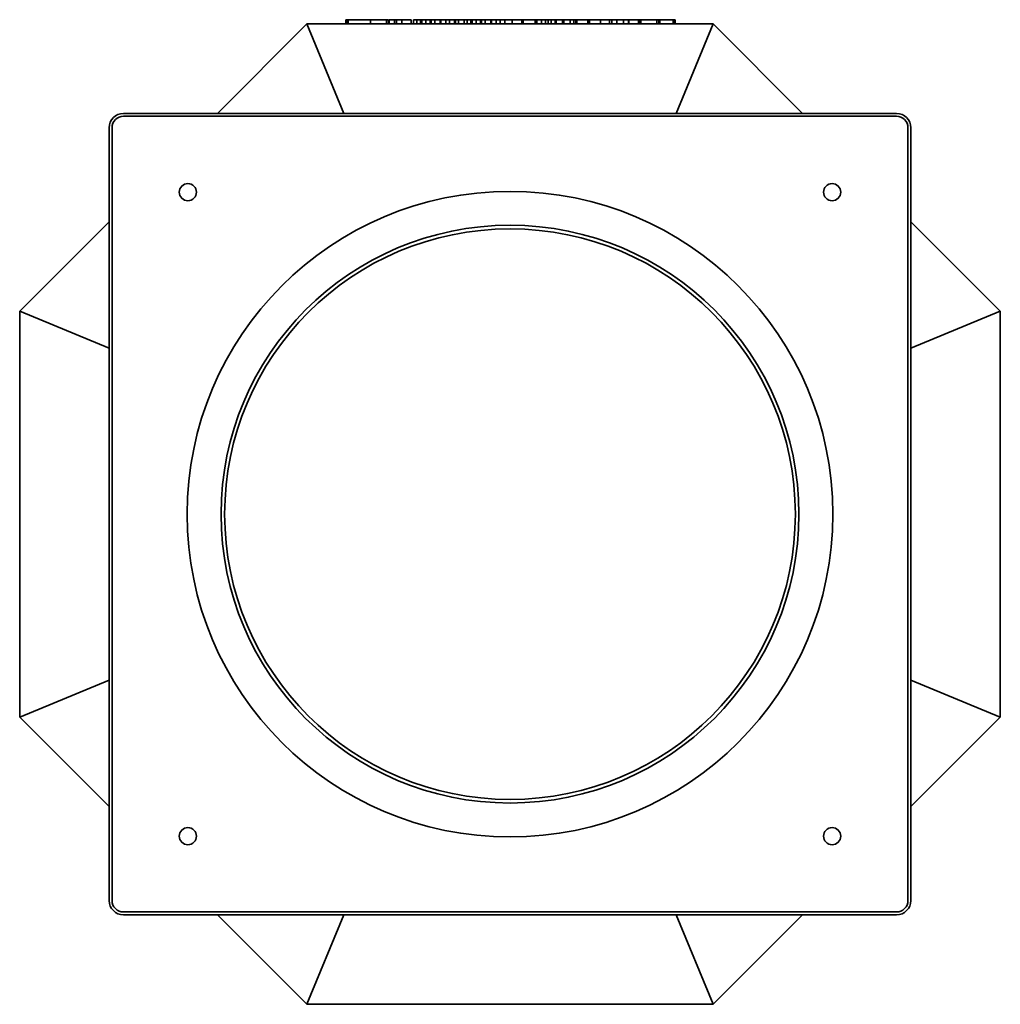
# Model space of a CAD drawing. Header units: millimetres. Extents: x 287 to 973, y 101 to 789.
import ezdxf

# ---------------------------------------------------------------- set-up
doc = ezdxf.new("R2010")
doc.units = ezdxf.units.MM
doc.header["$LTSCALE"] = 3
doc.layers.add('Krawędzie widoczne(ISO)', color=7, linetype='Continuous', lineweight=35, true_color=0x262659)

msp = doc.modelspace()

# ---------------------------------------------------------------- linework, layer by layer
at = {"layer": 'Krawędzie widoczne(ISO)'}
for p, q in [((425.63, 724), (488.13, 786.5)), ((488.13, 786.5), (771.87, 786.5)), ((488.13, 786.5), (514.02, 724)), ((515.27, 789.5), (516.4, 789.5)), ((515.27, 789.5), (515.27, 786.5)), ((516.4, 789.5), (516.4, 786.5)), ((516.4, 789.5), (517.06, 789.5)), ((517.06, 789.5), (517.06, 786.5)), ((517.06, 789.5), (531.97, 789.5)), ((531.97, 789.5), (532.5, 789.5)), ((532.5, 789.5), (536.84, 789.5)), ((532.5, 789.5), (532.5, 786.5)), ((536.84, 789.5), (543.71, 789.5)), ((543.71, 789.5), (544.51, 789.5)), ((543.71, 789.5), (543.71, 786.5)), ((544.51, 789.5), (545.13, 789.5)), ((545.13, 789.5), (545.13, 786.5)), ((545.62, 789.5), (549.39, 789.5)), ((545.62, 789.5), (545.62, 786.5)), ((549.39, 789.5), (550.67, 789.5)), ((549.39, 789.5), (549.39, 786.5)), ((550.67, 789.5), (554.36, 789.5)), ((550.67, 789.5), (550.67, 786.5)), ((554.36, 789.5), (556.32, 789.5)), ((554.36, 789.5), (554.36, 786.5)), ((556.32, 789.5), (560.9, 789.5)), ((560.9, 789.5), (560.9, 786.5)), ((562.61, 789.5), (562.61, 786.5)), ((562.61, 789.5), (564.72, 789.5)), ((564.72, 789.5), (564.97, 789.5)), ((564.97, 789.5), (567.46, 789.5)), ((564.97, 789.5), (564.97, 786.5)), ((567.46, 789.5), (568.37, 789.5)), ((567.46, 789.5), (567.46, 786.5)), ((568.37, 789.5), (571.15, 789.5)), ((568.37, 789.5), (568.37, 786.5)), ((571.15, 789.5), (574.21, 789.5)), ((571.15, 789.5), (571.15, 786.5)), ((574.21, 789.5), (574.95, 789.5)), ((574.21, 789.5), (574.21, 786.5)), ((574.95, 789.5), (577.45, 789.5)), ((574.95, 789.5), (574.95, 786.5)), ((577.45, 789.5), (581.31, 789.5)), ((577.45, 789.5), (577.45, 786.5)), ((581.31, 789.5), (581.64, 789.5)), ((581.31, 789.5), (581.31, 786.5)), ((581.64, 789.5), (581.8, 789.5)), ((581.64, 789.5), (581.64, 786.5)), ((581.8, 789.5), (585.23, 789.5)), ((581.8, 789.5), (581.8, 786.5)), ((585.23, 789.5), (587.85, 789.5)), ((585.23, 789.5), (585.23, 786.5)), ((587.85, 789.5), (591.29, 789.5)), ((587.85, 789.5), (587.85, 786.5)), ((591.29, 789.5), (591.98, 789.5)), ((591.29, 789.5), (591.29, 786.5)), ((591.98, 789.5), (593.91, 789.5)), ((591.98, 789.5), (591.98, 786.5)), ((593.91, 789.5), (597.88, 789.5)), ((593.91, 789.5), (593.91, 786.5)), ((597.88, 789.5), (598.12, 789.5)), ((597.88, 789.5), (597.88, 786.5)), ((598.12, 789.5), (600.15, 789.5)), ((600.15, 789.5), (602.65, 789.5)), ((600.15, 789.5), (600.15, 786.5)), ((602.65, 789.5), (603.56, 789.5)), ((602.65, 789.5), (602.65, 786.5)), ((603.56, 789.5), (606.34, 789.5)), ((603.56, 789.5), (603.56, 786.5)), ((606.34, 789.5), (609.39, 789.5)), ((606.34, 789.5), (606.34, 786.5)), ((609.39, 789.5), (609.39, 789.5)), ((609.39, 789.5), (610.14, 789.5)), ((609.39, 789.5), (609.39, 786.5)), ((609.39, 789.5), (609.39, 786.5)), ((610.14, 789.5), (610.14, 786.5)), ((610.14, 789.5), (612.63, 789.5)), ((612.63, 789.5), (616.5, 789.5)), ((612.63, 789.5), (612.63, 786.5)), ((616.5, 789.5), (616.83, 789.5)), ((616.5, 789.5), (616.5, 786.5)), ((616.83, 789.5), (616.98, 789.5)), ((616.83, 789.5), (616.83, 786.5)), ((616.98, 789.5), (620.42, 789.5)), ((616.98, 789.5), (616.98, 786.5)), ((620.42, 789.5), (623.04, 789.5)), ((620.42, 789.5), (620.42, 786.5)), ((623.04, 789.5), (626.47, 789.5)), ((623.04, 789.5), (623.04, 786.5)), ((626.47, 789.5), (631.43, 789.5)), ((626.47, 789.5), (626.47, 786.5)), ((631.43, 789.5), (631.43, 786.5)), ((631.43, 789.5), (638.19, 789.5)), ((638.19, 789.5), (639.15, 789.5)), ((638.19, 789.5), (638.19, 786.5)), ((639.15, 789.5), (639.31, 789.5)), ((639.31, 789.5), (644.21, 789.5)), ((639.31, 789.5), (639.31, 786.5)), ((644.21, 789.5), (646.21, 789.5)), ((646.21, 789.5), (647.59, 789.5)), ((647.59, 789.5), (648.85, 789.5)), ((647.59, 789.5), (647.59, 786.5)), ((648.85, 789.5), (651.98, 789.5)), ((648.85, 789.5), (648.85, 786.5)), ((651.98, 789.5), (654.76, 789.5)), ((651.98, 789.5), (651.98, 786.5)), ((654.76, 789.5), (656.73, 789.5)), ((654.76, 789.5), (654.76, 786.5)), ((656.73, 789.5), (658.66, 789.5)), ((656.73, 789.5), (656.73, 786.5)), ((658.66, 789.5), (661.56, 789.5)), ((658.66, 789.5), (658.66, 786.5)), ((661.56, 789.5), (662.22, 789.5)), ((661.56, 789.5), (661.56, 786.5)), ((662.22, 789.5), (666.67, 789.5)), ((662.22, 789.5), (662.22, 786.5)), ((666.67, 789.5), (666.67, 786.5)), ((666.67, 789.5), (666.88, 789.5)), ((666.88, 789.5), (667.04, 789.5)), ((666.88, 789.5), (666.88, 786.5)), ((667.04, 789.5), (667.71, 789.5)), ((667.71, 789.5), (672.12, 789.5)), ((667.71, 789.5), (667.71, 786.5)), ((672.12, 789.5), (674.55, 789.5)), ((672.12, 789.5), (672.12, 786.5)), ((674.55, 789.5), (675.9, 789.5)), ((674.55, 789.5), (674.55, 786.5)), ((675.9, 789.5), (676.7, 789.5)), ((675.9, 789.5), (675.9, 786.5)), ((676.7, 789.5), (677.58, 789.5)), ((676.7, 789.5), (676.7, 786.5)), ((677.58, 789.5), (680.56, 789.5)), ((680.56, 789.5), (683.53, 789.5)), ((683.53, 789.5), (684.41, 789.5)), ((684.41, 789.5), (685.34, 789.5)), ((684.41, 789.5), (684.41, 786.5)), ((685.34, 789.5), (685.46, 789.5)), ((685.46, 789.5), (686.34, 789.5)), ((685.46, 789.5), (685.46, 786.5)), ((686.34, 789.5), (689.32, 789.5)), ((689.32, 789.5), (692.29, 789.5)), ((692.29, 789.5), (693.17, 789.5)), ((693.17, 789.5), (694.88, 789.5)), ((693.17, 789.5), (693.17, 786.5)), ((694.88, 789.5), (699.52, 789.5)), ((699.52, 789.5), (701.09, 789.5)), ((699.52, 789.5), (699.52, 786.5)), ((701.09, 789.5), (701.12, 789.5)), ((701.09, 789.5), (701.09, 786.5)), ((701.12, 789.5), (701.12, 786.5)), ((701.12, 789.5), (704.74, 789.5)), ((704.74, 789.5), (704.74, 786.5)), ((704.74, 789.5), (709.29, 789.5)), ((709.29, 789.5), (709.59, 789.5)), ((709.29, 789.5), (709.29, 786.5)), ((709.59, 789.5), (711.11, 789.5)), ((711.11, 789.5), (712.07, 789.5)), ((712.07, 789.5), (712.76, 789.5)), ((712.76, 789.5), (712.76, 786.5)), ((712.97, 789.5), (715.08, 789.5)), ((712.97, 789.5), (712.97, 786.5)), ((715.08, 789.5), (719.83, 789.5)), ((719.83, 789.5), (720.42, 789.5)), ((719.83, 789.5), (719.83, 786.5)), ((720.42, 789.5), (721.37, 789.5)), ((720.42, 789.5), (720.42, 786.5)), ((721.37, 789.5), (721.37, 786.5)), ((721.43, 789.5), (725.78, 789.5)), ((721.43, 789.5), (721.43, 786.5)), ((725.78, 789.5), (732.64, 789.5)), ((732.64, 789.5), (733.44, 789.5)), ((732.64, 789.5), (732.64, 786.5)), ((733.44, 789.5), (734.07, 789.5)), ((734.07, 789.5), (734.07, 786.5)), ((734.16, 789.5), (734.7, 789.5)), ((734.16, 789.5), (734.16, 786.5)), ((734.7, 789.5), (735.73, 789.5)), ((734.7, 789.5), (734.7, 786.5)), ((735.73, 789.5), (736.97, 789.5)), ((736.97, 789.5), (739.08, 789.5)), ((739.08, 789.5), (743.89, 789.5)), ((743.89, 789.5), (744.23, 789.5)), ((743.89, 789.5), (743.89, 786.5)), ((744.23, 789.5), (744.77, 789.5)), ((744.23, 789.5), (744.23, 786.5)), ((744.77, 789.5), (745.42, 789.5)), ((744.77, 789.5), (744.77, 786.5)), ((745.42, 789.5), (745.42, 786.5)), ((771.87, 786.5), (745.98, 724)), ((771.87, 786.5), (834.37, 724)), ((900, 724), (360, 724)), ((360, 722), (900, 722)), ((350, 714), (350, 174)), ((352, 174), (352, 714)), ((908, 714), (908, 174)), ((910, 174), (910, 714)), ((287.5, 585.86), (350, 648.36)), ((910, 648.36), (972.5, 585.86)), ((350, 559.97), (287.5, 585.86)), ((287.5, 302.13), (287.5, 585.86)), ((972.5, 585.86), (910, 559.97)), ((972.5, 585.86), (972.5, 302.13)), ((287.5, 302.13), (350, 328.02)), ((910, 328.02), (972.5, 302.13)), ((350, 239.63), (287.5, 302.13)), ((972.5, 302.13), (910, 239.63)), ((900, 166), (360, 166)), ((360, 164), (900, 164)), ((488.13, 101.5), (425.63, 164)), ((488.13, 101.5), (514.02, 164)), ((771.87, 101.5), (745.98, 164)), ((834.37, 164), (771.87, 101.5)), ((771.87, 101.5), (488.13, 101.5))]:
    msp.add_line(p, q, dxfattribs=at)
for centre, radius in [((405, 669), 6), ((855, 669), 6), ((630, 444), 225.54), ((630, 444), 201.87), ((630, 444), 199.33), ((405, 219), 6), ((855, 219), 6)]:
    msp.add_circle(centre, radius, dxfattribs=at)
for centre, radius, start, end in [((360, 714), 10, 90, 180), ((900, 714), 10, 0, 90), ((360, 714), 8, 90, 180), ((900, 714), 8, 0, 90), ((360, 174), 10, 180, 270), ((360, 174), 8, 180, 270), ((900, 174), 8, 270, 0), ((900, 174), 10, 270, 0)]:
    msp.add_arc(centre, radius, start, end, dxfattribs=at)

doc.saveas('drawing.dxf')
